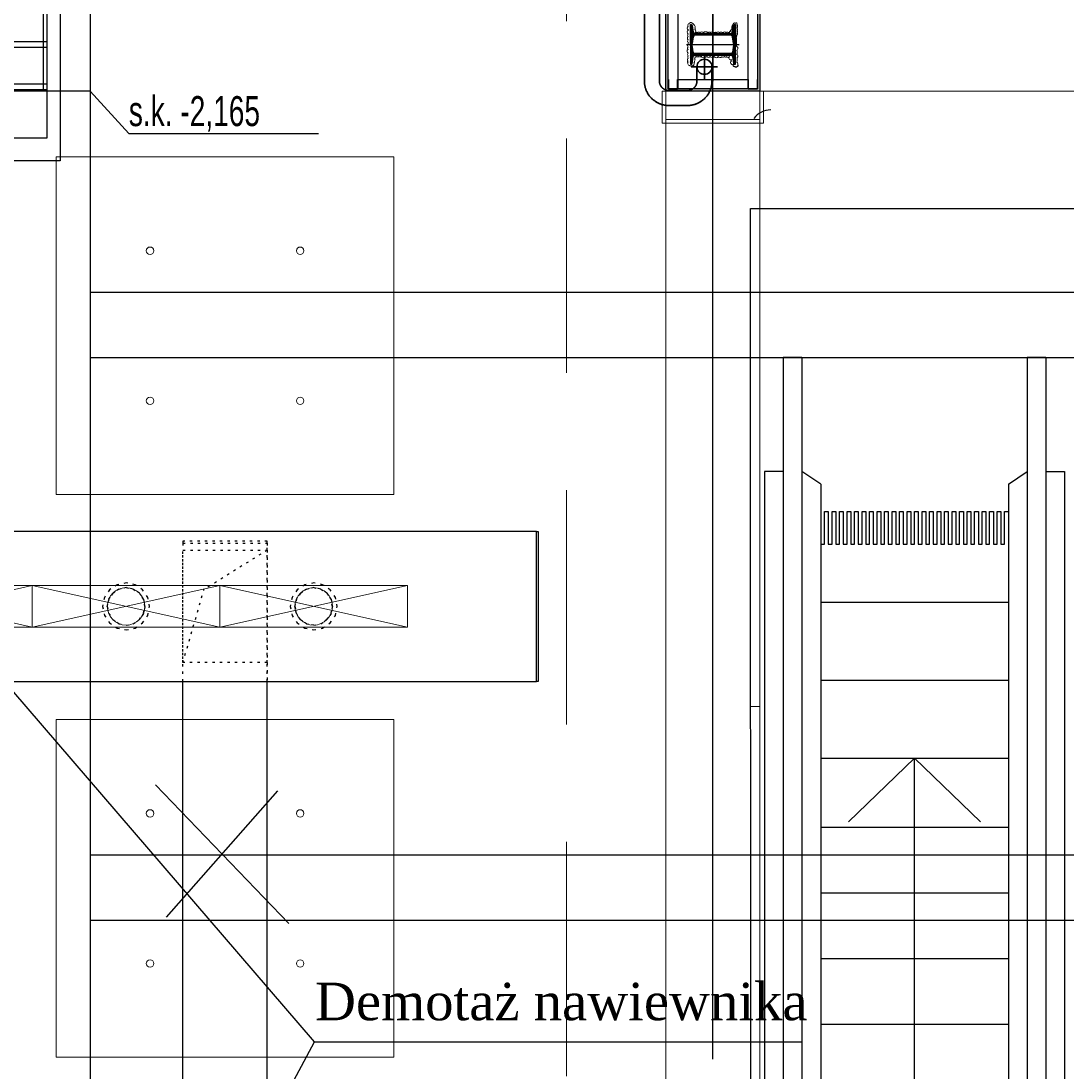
# Model space of a CAD drawing. Header units: centimetres. Extents: x -228435 to 46820, y -89367 to 152985.
# Tile 194 of 256: x -22128 to -16553, y 47527 to 53125. Entities that reach past the tile are written whole.
import ezdxf

# ---------------------------------------------------------------- set-up
doc = ezdxf.new("R2010")
doc.units = ezdxf.units.CM
doc.header["$LTSCALE"] = 50
doc.header["$PDMODE"] = 35
doc.header["$PDSIZE"] = 0.1
for name, pattern in [('Balustrady$0$DASHED', [0.75, 0.5, -0.25]), ('CADVENT_HIDDEN', [0.8, 0.25, -0.55]), ('DASHDOT2', [12.7, 6.35, -3.175, 0, -3.175]), ('DIVIDE', [31.75, 12.7, -6.35, 0, -6.35, 0, -6.35]), ('HIDDEN', [9.525, 6.35, -3.175]), ('Kondygnacja  -0_5$0$HIDDEN', [9.525, 6.35, -3.175]), ('Kondygnacja  -0_5$0$HIDDEN2', [4.7625, 3.175, -1.5875]), ('Obudowy i okł. słupów$0$HIDDEN', [9.525, 6.35, -3.175]), ('Osie rzutów$0$DASHDOT2', [12.7, 6.35, -3.175, 0, -3.175]), ('Przekrój B-B$0$DASHDOT2', [12.7, 6.35, -3.175, 0, -3.175])]:
    doc.linetypes.add(name, pattern=pattern)
doc.layers.get('0').update_dxf_attribs({"color": 8})
doc.layers.get('DEFPOINTS').update_dxf_attribs({"color": 8})
for name, color, linetype in [('01-103-Went PP_poziom-0_5$0$L_Nawiew', 250, 'Continuous'), ('ARCH_INFO_OSIE', 8, 'Continuous'), ('ARCH_INFO_OSIE_IST', 8, 'Przekrój B-B$0$DASHDOT2'), ('ARCH_INFO_SCHODY_IST', 8, 'Continuous'), ('ARCH_SCHODY_IST', 8, 'Continuous'), ('ARCH_SZYNY', 8, 'Continuous'), ('ARCH_WIDOK_INNE_IST', 8, 'Continuous'), ('bgde-nawiewDETAILS', 1, 'Continuous'), ('bgde-nawiewEXP', 250, 'Continuous'), ('bgde-nawiewHIDDEN', 250, 'Continuous'), ('D1$0$ARCH_INFO_OPISY', 8, 'Continuous'), ('IS_zmiany 2024', 3, 'Continuous'), ('Kondygnacja  -0_5$0$ARCH_INFO_SCHODY_IST', 8, 'Continuous'), ('Kondygnacja  -0_5$0$ARCH_KONSTR_POWYŻEJ RZUTU', 8, 'Kondygnacja  -0_5$0$HIDDEN'), ('Kondygnacja  -0_5$0$ARCH_KONSTR_POWYŻEJ RZUTU_IST', 8, 'Kondygnacja  -0_5$0$HIDDEN2'), ('Kondygnacja  -0_5$0$ARCH_KONSTRUKCJA_NIEWIDOCZNA', 8, 'Continuous'), ('Kondygnacja  -0_5$0$ARCH_OKŁADZINA', 8, 'Continuous'), ('Kondygnacja  -0_5$0$ARCH_STROP', 8, 'Continuous'), ('Kondygnacja  -0_5$0$ARCH_SŁUPY', 8, 'Continuous'), ('Kondygnacja -1$0$ARCH_STAL_IST', 8, 'Continuous'), ('Obudowy i okł. słupów$0$ARCH_GK', 8, 'Continuous'), ('Obudowy i okł. słupów$0$ARCH_PROFILE', 8, 'Continuous'), ('Osie rzutów$0$ARCH_INFO_OSIE_IST', 8, 'Osie rzutów$0$DASHDOT2'), ('Osie rzutów$0$ARCH_INFO_OSIE_OPISY_IST', 8, 'Continuous')]:
    doc.layers.add(name, color=color, linetype=linetype)
for name, color, linetype, lineweight in [('ARCH_WIDOK', 8, 'Continuous', 13), ('bgde_nawiewnik', 11, 'Continuous', 5), ('INSTALACJE', 8, 'Continuous', 35), ('Kondygnacja  -0_5$0$ARCH_INFO_WYMIARY', 8, 'Continuous', 9), ('Obudowy i okł. słupów$0$ARCH_hatch', 8, 'Continuous', 13), ('Obudowy i okł. słupów$0$ARCH_WIDOK', 8, 'Continuous', 13), ('SU Lampy kwadratowe  -05$0$ARCH_SUFITY_PODWIESZANE', 8, 'Continuous', 9)]:
    doc.layers.add(name, color=color, linetype=linetype, lineweight=lineweight)
doc.styles.add('Kondygnacja  -0_5$0$BIKTS', font='bikromsw.shx', dxfattribs={"width": 0.8})
doc.styles.add('Kondygnacja  -0_5$0$Romans', font='Romans.shx', dxfattribs={"width": 0.7})
doc.linetypes.add('SZYNA_LINE', pattern='A,12.7,-7.75,["SZYNA",Standard,S=2.54,R=0,X=-5.95,Y=-1.27],-7.75', length=28.2)
doc.dimstyles.new('Kondygnacja  -0_5$0$Wymiary 1-100', dxfattribs={"dimtxt": 12, "dimasz": 10, "dimexe": 5, "dimexo": 0, "dimgap": 4, "dimtad": 1, "dimrnd": 0.5, "dimzin": 12, "dimdsep": 46, "dimtxsty": 'Kondygnacja  -0_5$0$Romans', "dimblk": 'Kondygnacja  -0_5$0$_Oblique', "dimcen": 10, "dimdle": 10, "dimclrt": 55, "dimazin": 0, "dimtfac": 1, "dimtmove": 1, "dimatfit": 3, "dimfxl": 8, "dimfxlon": 1, "dimtolj": 1, "dimtzin": 0, "dimarcsym": 0})
pattern_1 = [(45, (-1133.3117, -3177.9858), (-0.6735192, 0.6735192), [])]
pattern_2 = [(315, (-9168.25782, 10650.3877), (0.224506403, 0.224506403), [])]

# ---------------------------------------------------------------- blocks, each defined once
blk = doc.blocks.new('Osie rzutów')
at = {"layer": 'Osie rzutów$0$ARCH_INFO_OSIE_IST', "ltscale": 10}
blk.add_line((4436.04, 9800), (15156.54, 9800), dxfattribs=at)
blk = doc.blocks.new('SU Lampy kwadratowe  -05')
at = {"layer": 'SU Lampy kwadratowe  -05$0$ARCH_SUFITY_PODWIESZANE'}
for points in [[(9920, 9740), (10100, 9740), (10100, 9560), (9920, 9560)], [(9920, 9440), (10100, 9440), (10100, 9260), (9920, 9260)]]:
    blk.add_lwpolyline(points, close=True, dxfattribs=at)
for centre in [(9970, 9690), (10050, 9690), (9970, 9610), (10050, 9610), (9970, 9390), (10050, 9390), (9970, 9310), (10050, 9310)]:
    blk.add_circle(centre, 2, dxfattribs=at)
blk = doc.blocks.new('Kondygnacja  -0_5$0$_Oblique')
at = {"color": 0, "linetype": 'ByBlock', "lineweight": -2}
blk.add_line((-0.5, -0.5), (0.5, 0.5), dxfattribs=at)
blk = doc.blocks.new('*D147')
at = {"layer": 'DEFPOINTS', "color": 0}
for p in [(5845, 52950), (6165.9, 52950), (-62690, 50660)]:
    blk.add_point(p, dxfattribs=at)
at = {"layer": 'Kondygnacja  -0_5$0$ARCH_INFO_WYMIARY', "color": 0, "lineweight": -2}
for p, q in [((6157.9, 52950), (6170.9, 52950)), ((6165.9, 50650), (6165.9, 52960)), ((6157.9, 50660), (6170.9, 50660))]:
    blk.add_line(p, q, dxfattribs=at)
at = {"layer": 'Kondygnacja  -0_5$0$ARCH_INFO_WYMIARY', "color": 0, "lineweight": -2, "xscale": 10, "yscale": 10, "zscale": 10}
for p, rotation in [((6165.9, 52950), 90), ((6165.9, 50660), 270)]:
    blk.add_blockref('Kondygnacja  -0_5$0$_Oblique', p, dxfattribs=dict(at, rotation=rotation))
at = {"layer": 'Kondygnacja  -0_5$0$ARCH_INFO_WYMIARY', "color": 55, "insert": (6155.9, 51805), "char_height": 12, "attachment_point": 5, "rotation": 90, "style": 'Kondygnacja  -0_5$0$Romans'}
blk.add_mtext('\\A1;2290', dxfattribs=at)
blk = doc.blocks.new('*D148')
at = {"layer": 'DEFPOINTS', "color": 0}
for p in [(-59190, 47690), (5862.4, 47690), (6190, 43700)]:
    blk.add_point(p, dxfattribs=at)
at = {"layer": 'Kondygnacja  -0_5$0$ARCH_INFO_WYMIARY', "color": 0, "lineweight": -2}
for p, q in [((5862.4, 43690), (5862.4, 47700)), ((5854.4, 47690), (5867.4, 47690)), ((5870.4, 43700), (5857.4, 43700))]:
    blk.add_line(p, q, dxfattribs=at)
at = {"layer": 'Kondygnacja  -0_5$0$ARCH_INFO_WYMIARY', "color": 0, "lineweight": -2, "xscale": 10, "yscale": 10, "zscale": 10}
for p, rotation in [((5862.4, 47690), 90), ((5862.4, 43700), 270)]:
    blk.add_blockref('Kondygnacja  -0_5$0$_Oblique', p, dxfattribs=dict(at, rotation=rotation))
at = {"layer": 'Kondygnacja  -0_5$0$ARCH_INFO_WYMIARY', "color": 55, "insert": (5852.4, 45695), "char_height": 12, "attachment_point": 5, "rotation": 90, "style": 'Kondygnacja  -0_5$0$Romans'}
blk.add_mtext('\\A1;3990', dxfattribs=at)
blk = doc.blocks.new('Kondygnacja  -0_5$0$słup_kwadrat')
at = {"layer": 'Kondygnacja  -0_5$0$ARCH_SŁUPY', "lineweight": 40}
h = blk.add_hatch(dxfattribs=at)
h.set_pattern_fill('ANSI31', color=256, scale=0.3, style=0)
h.set_pattern_definition(pattern_1)
h.paths.add_polyline_path([(36, 34), (39, 34), (39, 84), (36, 84)])
h = blk.add_hatch(dxfattribs=at)
h.set_pattern_fill('ANSI31', color=256, scale=0.3, style=0)
h.set_pattern_definition(pattern_1)
h.paths.add_polyline_path([(89, 34), (92, 34), (92, 84), (89, 84)])
h = blk.add_hatch(dxfattribs=at)
h.set_pattern_fill('ANSI31', color=256, scale=0.3, style=0)
h.set_pattern_definition(pattern_1)
h.paths.add_polyline_path([(89, 80), (89, 83), (39, 83), (39, 80)])
h = blk.add_hatch(dxfattribs=at)
h.set_pattern_fill('ANSI31', color=256, scale=0.3, style=0)
h.set_pattern_definition(pattern_1)
h.paths.add_polyline_path([(89, 57.5), (89, 60.5), (39, 60.5), (39, 57.5)])
h = blk.add_hatch(dxfattribs=at)
h.set_pattern_fill('ANSI31', color=256, scale=0.3, style=0)
h.set_pattern_definition(pattern_1)
h.paths.add_polyline_path([(89, 35), (89, 38), (39, 38), (39, 35)])
at = {"layer": 'Kondygnacja  -0_5$0$ARCH_KONSTRUKCJA_NIEWIDOCZNA'}
blk.add_lwpolyline([(119, 109), (119, 9), (9, 9), (9, 109)], close=True, dxfattribs=at)
for points in [[(36, 109), (36, 84)], [(39, 109), (39, 84)], [(62.5, 109), (62.5, 83)], [(65.5, 109), (65.5, 83)], [(89, 109), (89, 84)], [(92, 109), (92, 84)], [(9, 83), (36, 83)], [(9, 80), (36, 80)], [(92, 83), (119, 83)], [(92, 80), (119, 80)], [(9, 60.5), (36, 60.5)], [(9, 57.5), (36, 57.5)], [(92, 60.5), (119, 60.5)], [(92, 57.5), (119, 57.5)], [(9, 38), (36, 38)], [(9, 35), (36, 35)], [(36, 34), (36, 9)], [(39, 34), (39, 9)], [(62.5, 35), (62.5, 9)], [(65.49, 35), (65.49, 9)], [(89, 34), (89, 9)], [(92, 38), (119, 38)], [(92, 35), (119, 35)], [(92, 34), (92, 9)]]:
    blk.add_lwpolyline(points, dxfattribs=at)
at = {"layer": 'Kondygnacja  -0_5$0$ARCH_OKŁADZINA'}
blk.add_lwpolyline([(2, 121), (126, 121), (126, -3), (2, -3)], close=True, dxfattribs=at)
at = {"layer": 'Kondygnacja  -0_5$0$ARCH_SŁUPY', "lineweight": 40}
for p, q in [((39, 60.5), (89, 60.5)), ((89, 57.5), (39, 57.5))]:
    blk.add_line(p, q, dxfattribs=at)
at = {"layer": 'Kondygnacja  -0_5$0$ARCH_SŁUPY', "lineweight": 50, "const_width": 3}
blk.add_lwpolyline([(28.5, 94.5), (99.5, 94.5), (99.5, 23.5), (28.5, 23.5)], close=True, dxfattribs=at)
at = {"layer": 'Kondygnacja  -0_5$0$ARCH_SŁUPY', "lineweight": 40}
for points in [[(36, 84), (39, 84), (39, 34), (36, 34)], [(89, 84), (92, 84), (92, 34), (89, 34)]]:
    blk.add_lwpolyline(points, close=True, dxfattribs=at)
for points in [[(89, 83), (39, 83)], [(39, 80), (89, 80)], [(89, 38), (39, 38)], [(39, 35), (89, 35)]]:
    blk.add_lwpolyline(points, dxfattribs=at)
blk = doc.blocks.new('Kondygnacja  -0_5$0$konstrukcja istniejąca -0.5')
at = {"layer": 'Kondygnacja  -0_5$0$ARCH_KONSTR_POWYŻEJ RZUTU_IST', "ltscale": 10}
for points in [[(9938, 9775), (9782, 9775), (9782, 9825), (9938, 9825), (9938, 9775)], [(9938, 9775), (9938, 8625)], [(9938, 9367.89), (10982, 9367.89)], [(10982, 9332.89), (9938, 9332.89)]]:
    blk.add_lwpolyline(points, dxfattribs=at)
at = {"layer": 'Kondygnacja  -0_5$0$ARCH_KONSTR_POWYŻEJ RZUTU_IST', "ltscale": 10, "elevation": 0}
for points in [[(9913, 9825), (9913, 9775)], [(9938, 9667.89), (10982, 9667.89)], [(10982, 9632.89), (9938, 9632.89)]]:
    blk.add_lwpolyline(points, dxfattribs=at)
at = {"layer": 'Kondygnacja  -0_5$0$ARCH_KONSTR_POWYŻEJ RZUTU_IST'}
blk.add_lwpolyline([(9938, 9775), (9958.69, 9752.53), (10059.84, 9752.53)], dxfattribs=at)
at = {"layer": 'Kondygnacja  -0_5$0$ARCH_KONSTR_POWYŻEJ RZUTU_IST', "style": 'Kondygnacja  -0_5$0$BIKTS', "width": 0.7}
blk.add_text('s.k. -2,165', height=16, dxfattribs=at).set_placement((9958.69, 9756.46))
blk = doc.blocks.new('pB słup')
at = {"layer": 'Kondygnacja -1$0$ARCH_STAL_IST'}
h = blk.add_hatch(dxfattribs=at)
h.set_pattern_fill('ANSI31', color=256, scale=0.1, angle=270, style=0)
h.set_pattern_definition(pattern_2)
edge = h.paths.add_edge_path()
edge.add_arc((24.9, 9.62), 0.87, 360, 442.0272)
edge.add_line((25.02, 10.48), (21.35, 11))
edge.add_arc((21.42, 11.51), 0.52, 180, 262.0272, ccw=False)
edge.add_line((20.9, 11.51), (20.9, 12))
edge.add_line((20.9, 12), (31.5, 12))
edge.add_line((31.5, 12), (31.5, 11.51))
edge.add_arc((30.98, 11.51), 0.52, -82.0272, 0, ccw=False)
edge.add_line((31.05, 11), (27.38, 10.48))
edge.add_arc((27.51, 9.62), 0.87, 97.9728, 180)
edge.add_line((26.64, 9.62), (26.64, -9.62))
edge.add_arc((27.51, -9.62), 0.87, 180, 262.0272)
edge.add_line((27.38, -10.48), (31.05, -11))
edge.add_arc((30.98, -11.51), 0.52, 0, 82.0272, ccw=False)
edge.add_line((31.5, -11.51), (31.5, -12))
edge.add_line((31.5, -12), (20.9, -12))
edge.add_line((20.9, -12), (20.9, -11.51))
edge.add_arc((21.42, -11.51), 0.52, 97.9728, 180, ccw=False)
edge.add_line((21.35, -11), (25.02, -10.48))
edge.add_arc((24.9, -9.62), 0.87, 277.9728, 360)
edge.add_line((25.76, -9.62), (25.76, 9.62))
h = blk.add_hatch(dxfattribs=at)
h.set_pattern_fill('ANSI31', color=256, scale=0.1, angle=270, style=0)
h.set_pattern_definition(pattern_2)
edge = h.paths.add_edge_path()
edge.add_arc((38.11, 9.62), 0.87, 97.9728, 180, ccw=False)
edge.add_line((37.98, 10.48), (41.65, 11))
edge.add_arc((41.58, 11.51), 0.52, 277.9728, 360)
edge.add_line((42.1, 11.51), (42.1, 12))
edge.add_line((42.1, 12), (31.5, 12))
edge.add_line((31.5, 12), (31.5, 11.51))
edge.add_arc((32.02, 11.51), 0.52, 180, 262.0272)
edge.add_line((31.95, 11), (35.62, 10.48))
edge.add_arc((35.5, 9.62), 0.87, 0, 82.0272, ccw=False)
edge.add_line((36.37, 9.62), (36.37, -9.62))
edge.add_arc((35.5, -9.62), 0.87, 277.9728, 360, ccw=False)
edge.add_line((35.62, -10.48), (31.95, -11))
edge.add_arc((32.02, -11.51), 0.52, 97.9728, 180)
edge.add_line((31.5, -11.51), (31.5, -12))
edge.add_line((31.5, -12), (42.1, -12))
edge.add_line((42.1, -12), (42.1, -11.51))
edge.add_arc((41.58, -11.51), 0.52, 360, 442.0272)
edge.add_line((41.65, -11), (37.98, -10.48))
edge.add_arc((38.11, -9.62), 0.87, 180, 262.0272, ccw=False)
edge.add_line((37.24, -9.62), (37.24, 9.62))
at = {"layer": 'Obudowy i okł. słupów$0$ARCH_hatch'}
h = blk.add_hatch(dxfattribs=at)
h.set_pattern_fill('AR-SAND', color=256, scale=0.01, style=0)
h.paths.add_polyline_path([(6.5, 25), (6.5, -25), (56.5, -25), (56.5, 25)])
h.paths.add_polyline_path([(55.25, 23.75), (55.25, -23.75), (7.75, -23.75), (7.75, 23.75)], flags=16)
at = {"layer": 'ARCH_INFO_OSIE', "linetype": 'DIVIDE', "ltscale": 0.1}
for points in [[(31.5, -14), (31.5, 14)], [(51.07, 0), (11.93, 0)], [(23.05, 0), (32.78, 0)]]:
    blk.add_lwpolyline(points, dxfattribs=at)
at = {"layer": 'Kondygnacja -1$0$ARCH_STAL_IST'}
for points in [[(25.76, 9.62, 0.37402), (25.02, 10.48), (21.35, 11, -0.37402), (20.9, 11.51), (20.9, 12), (31.5, 12), (31.5, 11.51, -0.37402), (31.05, 11), (27.38, 10.48, 0.37402), (26.64, 9.62), (26.64, -9.62, 0.37402), (27.38, -10.48), (31.05, -11, -0.37402), (31.5, -11.51), (31.5, -12), (20.9, -12), (20.9, -11.51, -0.37402), (21.35, -11), (25.02, -10.48, 0.37402), (25.76, -9.62)], [(37.24, 9.62, -0.37402), (37.98, 10.48), (41.65, 11, 0.37402), (42.1, 11.51), (42.1, 12), (31.5, 12), (31.5, 11.51, 0.37402), (31.95, 11), (35.62, 10.48, -0.37402), (36.37, 9.62), (36.37, -9.62, -0.37402), (35.62, -10.48), (31.95, -11, 0.37402), (31.5, -11.51), (31.5, -12), (42.1, -12), (42.1, -11.51, 0.37402), (41.65, -11), (37.98, -10.48, -0.37402), (37.24, -9.62)]]:
    blk.add_lwpolyline(points, format="xyb", close=True, dxfattribs=at)
at = {"layer": 'Obudowy i okł. słupów$0$ARCH_GK'}
for points in [[(6.5, -25), (56.5, -25), (56.5, 25), (6.5, 25)], [(7.75, -23.75), (55.25, -23.75), (55.25, 23.75), (7.75, 23.75)]]:
    blk.add_lwpolyline(points, close=True, dxfattribs=at)
at = {"layer": 'Obudowy i okł. słupów$0$ARCH_PROFILE'}
for points in [[(7.76, 22.16), (7.85, 22.25), (7.85, 22.75), (7.75, 22.85), (7.75, 23.75), (12.82, 23.75, -1), (12.82, 23.7), (7.8, 23.7), (7.8, 22.87), (7.9, 22.77), (7.9, 22.23), (7.8, 22.13), (7.8, 20.92), (7.9, 20.82), (7.9, 19.73), (7.8, 19.63), (7.8, 18.8), (12.82, 18.8, -1), (12.82, 18.75), (7.75, 18.75), (7.75, 19.65), (7.85, 19.75), (7.85, 20.8), (7.76, 20.89)], [(55.33, 22.16), (55.25, 22.25), (55.25, 22.75), (55.35, 22.85), (55.35, 23.75), (50.28, 23.75, 1), (50.28, 23.7), (55.3, 23.7), (55.3, 22.87), (55.2, 22.77), (55.2, 22.23), (55.3, 22.13), (55.3, 20.92), (55.2, 20.82), (55.2, 19.73), (55.3, 19.63), (55.3, 18.8), (50.28, 18.8, 1), (50.28, 18.75), (55.35, 18.75), (55.35, 19.65), (55.25, 19.75), (55.25, 20.8), (55.33, 20.89)], [(7.76, -22.16), (7.85, -22.25), (7.85, -22.75), (7.75, -22.85), (7.75, -23.75), (12.82, -23.75, 1), (12.82, -23.7), (7.8, -23.7), (7.8, -22.87), (7.9, -22.77), (7.9, -22.23), (7.8, -22.13), (7.8, -20.92), (7.9, -20.82), (7.9, -19.73), (7.8, -19.63), (7.8, -18.8), (12.82, -18.8, 1), (12.82, -18.75), (7.75, -18.75), (7.75, -19.65), (7.85, -19.75), (7.85, -20.8), (7.76, -20.89)], [(55.33, -22.16), (55.25, -22.25), (55.25, -22.75), (55.35, -22.85), (55.35, -23.75), (50.28, -23.75, -1), (50.28, -23.7), (55.3, -23.7), (55.3, -22.87), (55.2, -22.77), (55.2, -22.23), (55.3, -22.13), (55.3, -20.92), (55.2, -20.82), (55.2, -19.73), (55.3, -19.63), (55.3, -18.8), (50.28, -18.8, -1), (50.28, -18.75), (55.35, -18.75), (55.35, -19.65), (55.25, -19.75), (55.25, -20.8), (55.33, -20.89)]]:
    blk.add_lwpolyline(points, format="xyb", close=True, dxfattribs=at)
blk.add_lwpolyline([(50.25, -8.37), (50.25, -18.75), (12.85, -18.75), (12.85, 18.75), (50.25, 18.75), (50.25, -8.37)], dxfattribs=at)
at = {"layer": 'Obudowy i okł. słupów$0$ARCH_WIDOK'}
for points in [[(-10.5, -27), (6.5, -27), (6.5, 27), (-10.5, 27)], [(73.5, -27), (56.5, -27), (56.5, 27), (73.5, 27)]]:
    blk.add_lwpolyline(points, close=True, dxfattribs=at)
at = {"layer": 'Obudowy i okł. słupów$0$ARCH_WIDOK', "linetype": 'Obudowy i okł. słupów$0$HIDDEN'}
blk.add_lwpolyline([(71.5, -25), (71.5, 25), (-8.5, 25), (-8.5, -25)], close=True, dxfattribs=at)
at = {"layer": 'Obudowy i okł. słupów$0$ARCH_WIDOK'}
blk.add_lwpolyline([(37.73, -9.38, 0.520567), (37.73, -8.91, 0.520567), (37.73, -8.16, 0.520567), (37.73, -6.92, 0.520567), (37.73, -4.95, 0.520567), (37.73, -2.82, 0.520567), (37.73, -2.47, 0.520567), (37.73, -1.32, 0.520567), (37.73, -0.04, 0.520567), (37.73, 0.83, 0.520567), (37.73, 1.89, 0.520567), (37.73, 3.64, 0.520567), (37.73, 5.02, 0.520567), (37.73, 5.54, 0.520567), (37.73, 7.1, 0.520567), (37.73, 8.22, 0.520567), (37.73, 8.52, 0.520567), (37.73, 9.06, 0.520567), (38.39, 9.06, 0.520567), (38.39, 9.62, 0.520567), (39.17, 9.62, 0.520567), (39.17, 10.31, 0.520567), (40.18, 10.31, 0.520567), (41.11, 10.31, 0.391103), (41.8, 10.61, 0.097049), (42.38, 10.85, 0.466209), (42.81, 11.44, 0.695481), (42.74, 11.98, 0.486099), (42.81, 12.76, 0.35864), (41.85, 12.89, 0.520567), (40.68, 12.86, 0.520567), (39.91, 12.86, 0.520567), (38.8, 12.86, 0.520567), (37.52, 12.86, 0.520567), (36.51, 12.86, 0.520567), (36.51, 12.4, 0.520567), (35.25, 12.4, 0.520567), (34.27, 12.4, 0.520567), (33.73, 12.4, 0.520567), (32.86, 12.4, 0.520567), (32.11, 12.4, 0.520567), (31.32, 12.4, 0.520567), (30.58, 12.4, 0.630412), (28.2, 12.73, 0.291029), (26.08, 12.64, 0.793013), (24.54, 12.88, 0.148616), (22.09, 12.79, 0.285246), (20.52, 13.27, 1.165163), (19.83, 12.7, 1.326239), (19.84, 11.94, 0.520567), (19.84, 11, 0.520567), (20.91, 11, 0.520567), (20.91, 9.93, 0.520567), (22.7, 9.93, 0.520567), (23.52, 9.93, 0.520567), (23.52, 8.94, 0.520567), (24.97, 8.94, 0.520567), (24.98, 7.26, 0.520567), (25.02, 6.19, 0.520567), (24.89, 5.17, 0.520567), (24.87, 4.65, 0.520567), (25.04, 2.89, 0.520567), (24.98, 0.66, 0.520567), (25.04, -1.36, 0.520567), (25.04, -3.15, 0.520567), (25.06, -4.25, 0.520567), (25.21, -6.27, 0.520567), (25.14, -7.45, 0.520567), (25.1, -8.33, 0.520567), (25.06, -9.05, 0.520567), (24.91, -9.58, 0.520567), (23.82, -9.81, 0.520567), (22.6, -9.81, 0.520567), (21.78, -10.1, 0.520567), (20.85, -10.25, 0.520567), (20.32, -10.36, 0.520567), (20.22, -11.09, 0.520567), (20.24, -12.34, 0.520567), (21.21, -13.28, 0.520567), (21.99, -13.24, 0.520567), (22.91, -13.28, 0.520567), (24.22, -13.09, 0.520567), (25.44, -13.09, 0.520567), (26.76, -13.18, 0.520567), (28.83, -13.26, 0.520567), (30.05, -13.22, 0.520567), (31.5, -12.93, 0.520567), (32.47, -13.03, 0.520567), (33.96, -13.09, 0.520567), (35.72, -13.16, 0.520567), (37.01, -13.18, 0.520567), (39.18, -13.05, 0.520567), (41.18, -13.18, 0.520567), (42.5, -12.78, 0.520567), (42.97, -12.1, 0.520567), (42.84, -11.13, 0.520567), (42.29, -10.55, 0.520567), (41.6, -10, 0.520567), (40.36, -9.66, 0.520567), (39.39, -9.66, 0.520567)], format="xyb", close=True, dxfattribs=at)
blk = doc.blocks.new('schody połówka')
at = {"layer": 'ARCH_INFO_OSIE_IST', "ltscale": 2}
blk.add_line((0, -1811, -630), (0, 114.05, -630), dxfattribs=at)
at = {"layer": 'ARCH_INFO_SCHODY_IST'}
for points in [[(107.5, -1136.23), (107.5, -380.53), (72.29, -414.46)], [(107.5, -1140.58), (107.5, -380.53), (142.71, -414.46)]]:
    blk.add_lwpolyline(points, dxfattribs=at)
at = {"layer": 'ARCH_SCHODY_IST'}
for p, q in [((47.5, -166.91), (37.5, -166.91)), ((37.5, -166.91), (37.5, -1119.46)), ((47.5, -166.91), (37.5, -166.91)), ((47.5, -166.91), (47.5, -1121.85)), ((177.5, -166.91), (167.5, -166.91)), ((167.5, -166.91), (167.5, -1150.6)), ((177.5, -166.91), (167.5, -166.91)), ((177.5, -166.91), (177.5, -1153)), ((27.5, -227.67), (27.5, -1117.06)), ((37.5, -227.67), (27.5, -227.67)), ((57.5, -234.42), (47.5, -227.67)), ((157.5, -234.42), (167.5, -227.67)), ((177.5, -227.67), (187.5, -227.67)), ((187.5, -227.67), (187.5, -1155.4)), ((57.5, -234.42), (57.5, -1124.25)), ((157.5, -234.42), (157.5, -1148.21)), ((57.5, -380.47), (157.5, -380.47)), ((57.5, -417.38), (157.5, -417.38)), ((57.5, -452.39), (157.5, -452.39)), ((57.5, -487.39), (157.5, -487.39)), ((57.5, -522.39), (157.5, -522.39))]:
    blk.add_line(p, q, dxfattribs=at)
at = {"layer": 'ARCH_SZYNY', "linetype": 'SZYNA_LINE', "ltscale": 3}
blk.add_arc((30.85, -45.92, -630), 11, 90, 144.3325, dxfattribs=at)
at = {"layer": 'ARCH_WIDOK'}
for p, q in [((25, -353.04, 0), (25, -358.04, 0)), ((25, -353.05, 0), (25, -358.05, 0))]:
    blk.add_line(p, q, dxfattribs=at)
at = {"layer": 'ARCH_WIDOK', "elevation": 0}
blk.add_lwpolyline([(20, -353.05), (25, -353.05)], dxfattribs=at)
at = {"layer": 'ARCH_WIDOK_INNE_IST'}
for p, q in [((57.5, -297.39), (157.5, -297.39)), ((57.5, -339.04), (157.5, -339.04))]:
    blk.add_line(p, q, dxfattribs=at)
at = {"layer": 'ARCH_WIDOK_INNE_IST', "elevation": 0}
blk.add_lwpolyline([(57.5, -266.47), (59.5, -266.47), (59.5, -249.09), (61.5, -249.09), (61.5, -266.47), (63.5, -266.47), (63.5, -249.09), (65.5, -249.09), (65.5, -266.47), (67.5, -266.47), (67.5, -249.09), (69.5, -249.09), (69.5, -266.47), (71.5, -266.47), (71.5, -249.09), (73.5, -249.09), (73.5, -266.47), (75.5, -266.47), (75.5, -249.09), (77.5, -249.09), (77.5, -266.47), (79.5, -266.47), (79.5, -249.09), (81.5, -249.09), (81.5, -266.47), (83.5, -266.47), (83.5, -249.09), (85.5, -249.09), (85.5, -266.47), (87.5, -266.47), (87.5, -249.09), (89.5, -249.09), (89.5, -266.47), (91.5, -266.47), (91.5, -249.09), (93.5, -249.09), (93.5, -266.47), (95.5, -266.47), (95.5, -249.09), (97.5, -249.09), (97.5, -266.47), (99.5, -266.47), (99.5, -249.09), (101.5, -249.09), (101.5, -266.47), (103.5, -266.47), (103.5, -249.09), (105.5, -249.09), (105.5, -266.47), (107.5, -266.47), (107.5, -249.09), (109.5, -249.09), (109.5, -266.47), (111.5, -266.47), (111.5, -249.09), (113.5, -249.09), (113.5, -266.47), (115.5, -266.47), (115.5, -249.09), (117.5, -249.09), (117.5, -266.47), (119.5, -266.47), (119.5, -249.09), (121.5, -249.09), (121.5, -266.47), (123.5, -266.47), (123.5, -249.09), (125.5, -249.09), (125.5, -266.47), (127.5, -266.47), (127.5, -249.09), (129.5, -249.09), (129.5, -266.47), (131.5, -266.47), (131.5, -249.09), (133.5, -249.09), (133.5, -266.47), (135.5, -266.47), (135.5, -249.09), (137.5, -249.09), (137.5, -266.47), (139.5, -266.47), (139.5, -249.09), (141.5, -249.09), (141.5, -266.47), (143.5, -266.47), (143.5, -249.09), (145.5, -249.09), (145.5, -266.47), (147.5, -266.47), (147.5, -249.09), (149.5, -249.09), (149.5, -266.47), (151.5, -266.47), (151.5, -249.09), (153.5, -249.09), (153.5, -266.47), (155.5, -266.47), (155.5, -249.09), (157.5, -249.09)], dxfattribs=at)
at = {"layer": 'INSTALACJE', "linetype": 'HIDDEN', "ltscale": 0.5}
for p, q in [((-36.5, 24.46), (-36.5, -19.54)), ((-28.5, 24.46), (-28.5, -19.54)), ((-8.5, -11.94), (-8.5, -19.54)), ((-0.5, -11.94), (-0.5, -19.54)), ((-23.5, -24.54), (-13.5, -24.54)), ((-23.5, -32.54), (-13.5, -32.54))]:
    blk.add_line(p, q, dxfattribs=at)
at = {"layer": 'INSTALACJE', "linetype": 'DASHDOT2', "ltscale": 10}
for p, q in [((-4.5, -18.94, -490), (-4.5, -4.94, 490)), ((2.5, -11.94, -490), (-11.5, -11.94, 490))]:
    blk.add_line(p, q, dxfattribs=at)
at = {"layer": 'INSTALACJE'}
blk.add_circle((-4.5, -11.94), 4, dxfattribs=at)
at = {"layer": 'INSTALACJE', "linetype": 'HIDDEN', "ltscale": 0.5}
for centre, radius, start, end in [((-23.5, -19.54), 13, 180, 270), ((-23.5, -19.54), 5, 180, 270), ((-13.5, -19.54), 5, 270, 0), ((-13.5, -19.54), 13, 270, 0)]:
    blk.add_arc(centre, radius, start, end, dxfattribs=at)
at = {"layer": 'Obudowy i okł. słupów$0$ARCH_WIDOK', "linetype": 'Obudowy i okł. słupów$0$HIDDEN', "ltscale": 3}
for p, q in [((-25, -24.99, -630), (-25, -1775, -630)), ((25, -24.99, -630), (355, -24.99)), ((25, -24.99, -630), (25, -1775, -630))]:
    blk.add_line(p, q, dxfattribs=at)
at = {"layer": 'D1$0$ARCH_INFO_OPISY', "xscale": -1, "rotation": 270}
blk.add_blockref('pB słup', (0, -31.49, -630), dxfattribs=at)
blk = doc.blocks.new('*D212')
at = {"layer": 'DEFPOINTS', "color": 0}
for p in [(-30586.3, 81900), (-30681.1, 12489.5), (9064, 12489.5)]:
    blk.add_point(p, dxfattribs=at)
at = {"layer": 'Kondygnacja  -0_5$0$ARCH_INFO_WYMIARY', "color": 0, "lineweight": -2}
for p, q in [((-30681.1, 81910), (-30681.1, 12479.5)), ((-30673.1, 81900), (-30686.1, 81900)), ((-30673.1, 12489.5), (-30686.1, 12489.5))]:
    blk.add_line(p, q, dxfattribs=at)
at = {"layer": 'Kondygnacja  -0_5$0$ARCH_INFO_WYMIARY', "color": 0, "lineweight": -2, "xscale": 10, "yscale": 10, "zscale": 10}
for p, rotation in [((-30681.1, 81900), 90), ((-30681.1, 12489.5), 270)]:
    blk.add_blockref('Kondygnacja  -0_5$0$_Oblique', p, dxfattribs=dict(at, rotation=rotation))
at = {"layer": 'Kondygnacja  -0_5$0$ARCH_INFO_WYMIARY', "color": 55, "insert": (-30691.1, 47194.8), "char_height": 12, "attachment_point": 5, "rotation": 90, "style": 'Kondygnacja  -0_5$0$Romans'}
blk.add_mtext('\\A1;69410.5', dxfattribs=at)
blk = doc.blocks.new('A$C066D7839')
at = {"layer": 'bgde_nawiewnik'}
for p, q in [((-50, -11.15), (-50, 11.15)), ((-50, 11.15), (50, 11.15)), ((-50, -11.15), (50, 11.15)), ((50, -11.15), (-50, 11.15)), ((50, 11.15), (50, -11.15)), ((50, -11.15), (-50, -11.15))]:
    blk.add_line(p, q, dxfattribs=at)
blk.add_circle((0, 0), 10, dxfattribs=at)

msp = doc.modelspace()

# ---------------------------------------------------------------- linework, layer by layer
at = {"linetype": 'Balustrady$0$DASHED', "lineweight": 20, "ltscale": 50, "elevation": -6300}
msp.add_lwpolyline([(-19219.601, 53823.486), (-13875.468, 53823.486), (-13875.468, 34373.387), (-19219.601, 34373.387)], close=True, dxfattribs=at)
at = {"layer": 'bgde-nawiewDETAILS', "linetype": 'CADVENT_HIDDEN', "extrusion": (-1, 6.12323e-17, 0)}
for p in [(-20815.024, 50303.868), (-21265.024, 49703.868)]:
    msp.add_line(p, (-21152.524, 50093.868), dxfattribs=at)
at = {"layer": 'bgde-nawiewEXP', "linetype": 'Continuous'}
msp.add_lwpolyline([(-55706.071, 49603.941), (-19380.813, 49603.941), (-19380.813, 50403.941), (-19370.813, 50403.941), (-19370.813, 49603.941), (-19380.813, 49603.941), (-19380.813, 50403.941), (-55706.071, 50403.941)], close=True, dxfattribs=at)
for points in [[(-21265.024, 46530.891), (-21265.024, 46627.541), (-21265.024, 46627.541), (-20815.024, 46627.541), (-20815.024, 49603.941)], [(-21265.024, 46627.541), (-21265.024, 49603.941)]]:
    msp.add_lwpolyline(points, dxfattribs=at)
at = {"layer": 'bgde-nawiewHIDDEN', "linetype": 'CADVENT_HIDDEN'}
for points in [[(-21265.024, 50341.179), (-20815.024, 50341.179), (-20815.024, 50351.179), (-21265.024, 50351.179)], [(-21692.838, 50003.868), (-21683.323, 49956.032), (-21656.226, 49915.479), (-21615.674, 49888.383), (-21567.838, 49878.868), (-21520.003, 49888.383), (-21479.45, 49915.479), (-21452.353, 49956.032), (-21442.838, 50003.868), (-21452.353, 50051.703), (-21479.45, 50092.256), (-21520.003, 50119.352), (-21567.838, 50128.868), (-21615.674, 50119.352), (-21656.226, 50092.256), (-21683.323, 50051.703)], [(-21692.838, 50003.868), (-21683.323, 49956.032), (-21656.226, 49915.479), (-21615.674, 49888.383), (-21567.838, 49878.868), (-21520.003, 49888.383), (-21479.45, 49915.479), (-21452.353, 49956.032), (-21442.838, 50003.868), (-21452.353, 50051.703), (-21479.45, 50092.256), (-21520.003, 50119.352), (-21567.838, 50128.868), (-21615.674, 50119.352), (-21656.226, 50092.256), (-21683.323, 50051.703)], [(-20692.838, 50003.868), (-20683.323, 49956.032), (-20656.226, 49915.479), (-20615.674, 49888.383), (-20567.838, 49878.868), (-20520.003, 49888.383), (-20479.45, 49915.479), (-20452.353, 49956.032), (-20442.838, 50003.868), (-20452.353, 50051.703), (-20479.45, 50092.256), (-20520.003, 50119.352), (-20567.838, 50128.868), (-20615.674, 50119.352), (-20656.226, 50092.256), (-20683.323, 50051.703)], [(-20692.838, 50003.868), (-20683.323, 49956.032), (-20656.226, 49915.479), (-20615.674, 49888.383), (-20567.838, 49878.868), (-20520.003, 49888.383), (-20479.45, 49915.479), (-20452.353, 49956.032), (-20442.838, 50003.868), (-20452.353, 50051.703), (-20479.45, 50092.256), (-20520.003, 50119.352), (-20567.838, 50128.868), (-20615.674, 50119.352), (-20656.226, 50092.256), (-20683.323, 50051.703)], [(-21667.838, 50003.868), (-21660.226, 49965.599), (-21638.549, 49933.157), (-21606.106, 49911.48), (-21567.838, 49903.868), (-21529.57, 49911.48), (-21497.127, 49933.157), (-21475.45, 49965.599), (-21467.838, 50003.868), (-21475.45, 50042.136), (-21497.127, 50074.578), (-21529.57, 50096.255), (-21567.838, 50103.868), (-21606.106, 50096.255), (-21638.549, 50074.578), (-21660.226, 50042.136)], [(-20667.838, 50003.868), (-20660.226, 49965.599), (-20638.549, 49933.157), (-20606.106, 49911.48), (-20567.838, 49903.868), (-20529.57, 49911.48), (-20497.127, 49933.157), (-20475.45, 49965.599), (-20467.838, 50003.868), (-20475.45, 50042.136), (-20497.127, 50074.578), (-20529.57, 50096.255), (-20567.838, 50103.868), (-20606.106, 50096.255), (-20638.549, 50074.578), (-20660.226, 50042.136)]]:
    msp.add_lwpolyline(points, close=True, dxfattribs=at)
for points in [[(-21265.024, 50341.179), (-21265.024, 50303.868), (-21265.024, 50303.868), (-20815.024, 50303.868), (-20815.024, 49703.868), (-21265.024, 49703.868), (-21265.024, 50303.868)], [(-21265.024, 50341.179), (-20815.024, 50341.179), (-20815.024, 50303.868)], [(-20815.024, 50303.868), (-20815.024, 50341.179)], [(-21265.024, 49603.941), (-21265.024, 50303.868)], [(-20815.024, 49703.868), (-20815.024, 50303.868)], [(-20815.024, 50303.868), (-20815.024, 49703.868)], [(-21667.838, 50003.868), (-21660.226, 50042.136), (-21638.549, 50074.578), (-21606.106, 50096.255)], [(-21606.106, 50096.255), (-21638.549, 50074.578)], [(-21606.106, 50096.255), (-21567.838, 50103.868), (-21529.57, 50096.255)], [(-21529.57, 50096.255), (-21567.838, 50103.868)], [(-21529.57, 50096.255), (-21497.127, 50074.578), (-21475.45, 50042.136)], [(-21475.45, 50042.136), (-21497.127, 50074.578)], [(-20660.226, 50042.136), (-20638.549, 50074.578)], [(-20638.549, 50074.578), (-20660.226, 50042.136)], [(-20638.549, 50074.578), (-20606.106, 50096.255)], [(-20606.106, 50096.255), (-20638.549, 50074.578)], [(-20606.106, 50096.255), (-20567.838, 50103.868)], [(-20567.838, 50103.868), (-20606.106, 50096.255)], [(-20567.838, 50103.868), (-20529.57, 50096.255)], [(-20529.57, 50096.255), (-20567.838, 50103.868)], [(-20529.57, 50096.255), (-20497.127, 50074.578), (-20475.45, 50042.136), (-20467.838, 50003.868), (-20475.45, 49965.599), (-20497.127, 49933.157), (-20529.57, 49911.48)], [(-21667.838, 50003.868), (-21660.226, 49965.599), (-21638.549, 49933.157), (-21606.106, 49911.48)], [(-21475.45, 50042.136), (-21467.838, 50003.868), (-21475.45, 49965.599)], [(-21475.45, 49965.599), (-21467.838, 50003.868)], [(-20667.838, 50003.868), (-20660.226, 50042.136)], [(-20660.226, 50042.136), (-20667.838, 50003.868)], [(-20667.838, 50003.868), (-20660.226, 49965.599)], [(-20660.226, 49965.599), (-20667.838, 50003.868)], [(-21606.106, 49911.48), (-21567.838, 49903.868), (-21529.57, 49911.48), (-21497.127, 49933.157), (-21475.45, 49965.599)], [(-21475.45, 49965.599), (-21497.127, 49933.157)], [(-20660.226, 49965.599), (-20638.549, 49933.157)], [(-20638.549, 49933.157), (-20660.226, 49965.599)], [(-21606.106, 49911.48), (-21638.549, 49933.157)], [(-20638.549, 49933.157), (-20606.106, 49911.48)], [(-20606.106, 49911.48), (-20638.549, 49933.157)], [(-20606.106, 49911.48), (-20567.838, 49903.868)], [(-20567.838, 49903.868), (-20606.106, 49911.48)], [(-20567.838, 49903.868), (-20529.57, 49911.48)], [(-20815.024, 49603.941), (-20815.024, 49703.868)], [(-20815.024, 49703.868), (-20815.024, 49603.941)]]:
    msp.add_lwpolyline(points, dxfattribs=at)
at = {"layer": 'bgde-nawiewHIDDEN'}
for points in [[(-21567.838, 50003.868), (-21567.838, 50003.868)], [(-20567.838, 50003.868), (-20567.838, 50003.868)]]:
    msp.add_lwpolyline(points, dxfattribs=at)
at = {"layer": 'IS_zmiany 2024', "color": 2}
for p, q in [((-20564.235, 47682.753), (-22498.585, 49931.726, 742.119)), ((-22567.836, 43903.959, 742.119), (-20564.235, 47682.753)), ((-20564.235, 47682.753), (-17965, 47682.753, 0))]:
    msp.add_line(p, q, dxfattribs=at)
at = {"layer": 'IS_zmiany 2024', "color": 1}
for p, q in [((-20700.315, 48313.265), (-21410.315, 49052.909)), ((-21352.123, 48346.327), (-20758.507, 49019.847))]:
    msp.add_line(p, q, dxfattribs=at)
at = {"layer": 'Kondygnacja  -0_5$0$ARCH_INFO_SCHODY_IST'}
msp.add_lwpolyline([(-17365, 37491.037), (-17365, 49194.742), (-17717.143, 48855.417)], dxfattribs=at)
at = {"layer": 'Kondygnacja  -0_5$0$ARCH_STROP'}
msp.add_lwpolyline([(-18240, 52125), (-14840, 52125), (-14840, 35465), (-18235, 35465)], close=True, dxfattribs=at)

# ---------------------------------------------------------------- block references
at = {"xscale": 10, "yscale": 10, "zscale": 10}
msp.add_blockref('schody połówka', (-18440, 53000.042), dxfattribs=at)
at = {"layer": '01-103-Went PP_poziom-0_5$0$L_Nawiew', "xscale": 10, "yscale": 10, "zscale": 10}
for p in [(-22567.836, 50003.868, 742.119), (-21567.836, 50003.868, 742.119), (-20567.836, 50003.868, 742.119)]:
    msp.add_blockref('A$C066D7839', p, dxfattribs=at)
at = {"layer": 'Kondygnacja  -0_5$0$ARCH_KONSTR_POWYŻEJ RZUTU', "xscale": 10, "yscale": 10, "zscale": 10}
msp.add_blockref('Kondygnacja  -0_5$0$konstrukcja istniejąca -0.5', (-121140, -45000), dxfattribs=at)
at = {"layer": 'Kondygnacja  -0_5$0$ARCH_SŁUPY', "xscale": 10, "yscale": 10, "zscale": 10}
msp.add_blockref('Kondygnacja  -0_5$0$słup_kwadrat', (-23180, 52410), dxfattribs=at)
at = {"layer": 'Osie rzutów$0$ARCH_INFO_OSIE_OPISY_IST', "xscale": 10, "yscale": 10, "zscale": 10}
msp.add_blockref('Osie rzutów', (-121140, -45000), dxfattribs=at)
at = {"layer": 'SU Lampy kwadratowe  -05$0$ARCH_SUFITY_PODWIESZANE', "xscale": 10, "yscale": 10, "zscale": 10}
msp.add_blockref('SU Lampy kwadratowe  -05', (-121140, -45000), dxfattribs=at)

# ---------------------------------------------------------------- texts
at = {"layer": 'IS_zmiany 2024', "color": 2, "insert": (-20560.806, 47997.401, 7680), "char_height": 200, "width": 6261.14258, "attachment_point": 1}
msp.add_mtext('\\fTimes New Roman|b0|i0|c238|p18;\\A1;Demotaż nawiewnika', dxfattribs=at)

# ---------------------------------------------------------------- dimensions: what is measured, and where the dimension line sits
at = {"layer": 'Kondygnacja  -0_5$0$ARCH_INFO_WYMIARY'}
for base, p1, p2, picture, middle in [((-30681.114, 12489.5), (-30586.301, 81900), (9064, 12489.5), '*D212', (-30691.114, 47194.75)), ((6165.858, 52950), (-62690, 50660), (5845, 52950), '*D147', (6155.858, 51805)), ((5862.405, 47690), (6190, 43700), (-59190, 47690), '*D148', (5852.405, 45695))]:
    dim = msp.add_linear_dim(base=base, p1=p1, p2=p2, angle=90, dimstyle='Kondygnacja  -0_5$0$Wymiary 1-100', dxfattribs=at)
    dim.commit()
    dim.dimension.update_dxf_attribs({"geometry": picture, "text_midpoint": middle})

doc.saveas('drawing.dxf')
